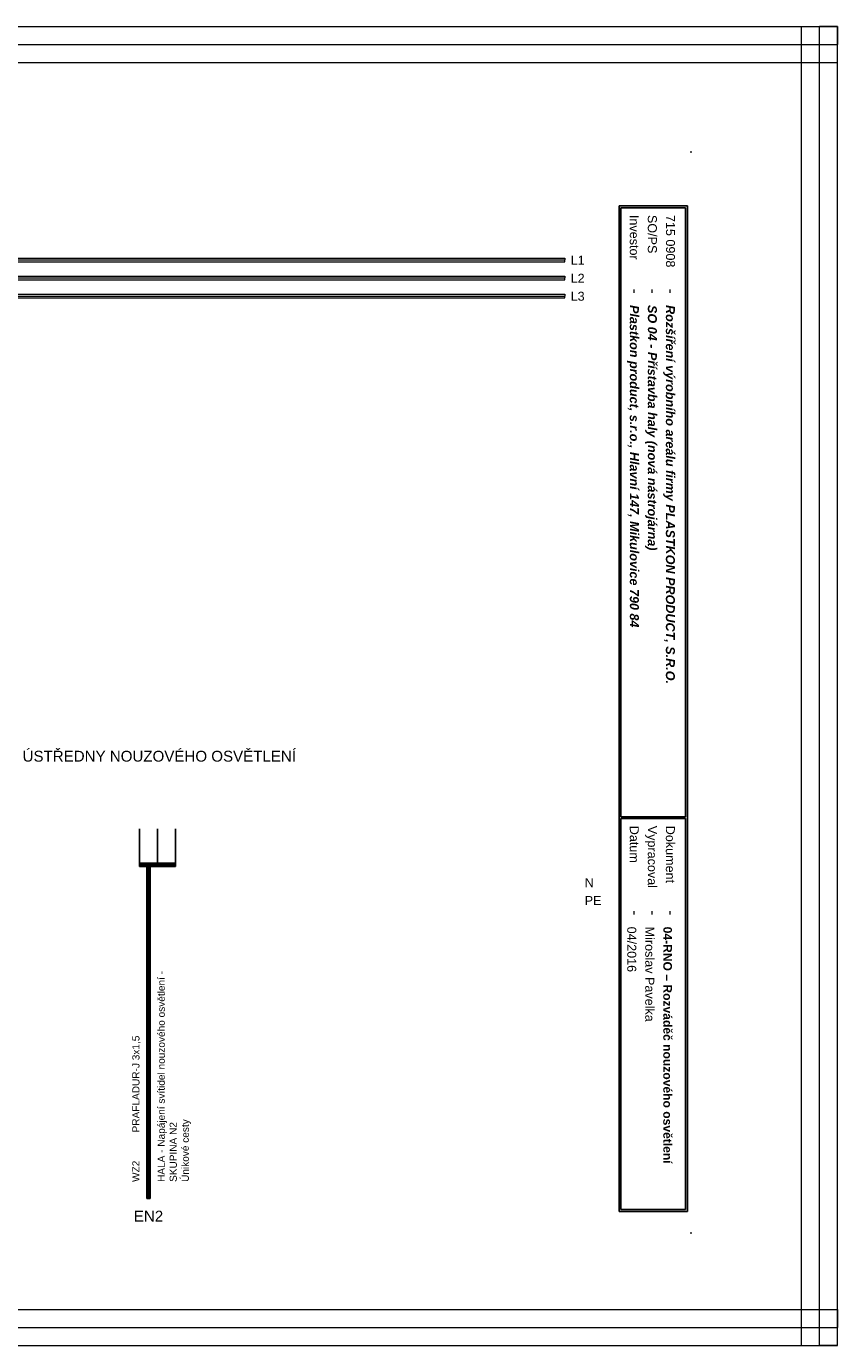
# Model space of a CAD drawing. Extents: x -1152 to 439, y -4939 to -4246.
# Tile 5 of 5: x 214 to 439, y -4939 to -4573. Entities that reach past the tile are written whole.
import ezdxf
from ezdxf.enums import TextEntityAlignment as Align

# ---------------------------------------------------------------- set-up
doc = ezdxf.new("R2010")
doc.units = 0
doc.header["$MEASUREMENT"] = 0
for name, color, linetype in [('1-KRESBA', 7, 'Continuous'), ('__Bílá', 7, 'Continuous'), ('__Oranžová', 30, 'Continuous'), ('__Rudá 010', 10, 'Continuous'), ('__Vínová 220', 220, 'Continuous'), ('__Zelená', 3, 'Continuous')]:
    doc.layers.add(name, color=color, linetype=linetype)
doc.styles.add('Arial', font='arial.ttf')
doc.styles.add('GENERATED_STYLE_1', font='arial.ttf')

msp = doc.modelspace()

# ---------------------------------------------------------------- linework, layer by layer
at = {"layer": '1-KRESBA'}
for p, q in [((245.15, -4795.96), (245.15, -4805.96)), ((250.15, -4795.96), (250.15, -4805.96)), ((255.15, -4795.96), (255.15, -4805.96)), ((245.15, -4805.46), (245.15, -4805.96)), ((245.15, -4805.46), (255.15, -4805.46)), ((245.15, -4806.46), (245.15, -4805.96)), ((245.15, -4805.96), (255.15, -4805.96)), ((245.15, -4806.46), (255.15, -4806.46)), ((247.15, -4898.55), (247.15, -4805.46)), ((247.15, -4805.46), (247.65, -4805.46)), ((247.65, -4898.55), (247.65, -4805.46)), ((248.15, -4805.46), (247.65, -4805.46)), ((248.15, -4898.55), (248.15, -4805.46)), ((255.15, -4805.46), (255.15, -4805.96)), ((255.15, -4806.46), (255.15, -4805.96)), ((247.15, -4898.55), (247.65, -4898.55)), ((248.15, -4898.55), (247.65, -4898.55))]:
    msp.add_line(p, q, dxfattribs=at)
at = {"layer": '__Bílá'}
for p, q in [((397.27, -4623.12), (378.27, -4623.12)), ((378.27, -4623.12), (378.27, -4902.12)), ((397.27, -4623.12), (397.27, -4902.12)), ((396.77, -4623.62), (378.77, -4623.62)), ((378.77, -4623.62), (378.77, -4792.62)), ((396.77, -4623.62), (396.77, -4792.62)), ((396.77, -4792.62), (378.77, -4792.62)), ((396.77, -4793.12), (378.77, -4793.12)), ((378.77, -4793.12), (378.77, -4901.62)), ((396.77, -4793.12), (396.77, -4901.62)), ((378.77, -4901.62), (396.77, -4901.62)), ((378.27, -4902.12), (397.27, -4902.12))]:
    msp.add_line(p, q, dxfattribs=at)
for p in [(398.27, -4608.12), (398.27, -4908.12)]:
    msp.add_point(p, dxfattribs=at)
at = {"layer": '__Oranžová', "lineweight": 0}
for p, q in [((8.27, -4637.62), (363.27, -4637.62)), ((8.27, -4638.12), (363.27, -4638.12)), ((363.27, -4637.62), (363.27, -4638.12)), ((363.27, -4638.62), (363.27, -4638.12)), ((8.27, -4638.62), (363.27, -4638.62)), ((8.27, -4642.62), (363.27, -4642.62)), ((8.27, -4643.12), (363.27, -4643.12)), ((8.27, -4643.62), (363.27, -4643.62)), ((363.27, -4642.62), (363.27, -4643.12)), ((363.27, -4643.62), (363.27, -4643.12)), ((8.27, -4647.62), (363.27, -4647.62)), ((8.27, -4648.12), (363.27, -4648.12)), ((8.27, -4648.62), (363.27, -4648.62)), ((363.27, -4647.62), (363.27, -4648.12)), ((363.27, -4648.62), (363.27, -4648.12))]:
    msp.add_line(p, q, dxfattribs=at)
at = {"layer": '__Vínová 220', "lineweight": 0}
for p, q in [((-57.45, -4573.3), (438.96, -4573.3)), ((428.96, -4939.38), (428.96, -4573.3)), ((428.96, -4573.3), (433.96, -4573.3)), ((433.96, -4939.38), (433.96, -4573.3)), ((438.96, -4573.3), (433.96, -4573.3)), ((438.96, -4573.3), (438.96, -4578.3)), ((438.96, -4939.38), (438.96, -4573.3)), ((-57.45, -4578.3), (438.96, -4578.3)), ((438.96, -4583.3), (438.96, -4578.3)), ((-57.45, -4583.3), (438.96, -4583.3)), ((-57.45, -4929.38), (438.96, -4929.38)), ((438.96, -4929.38), (438.96, -4934.38)), ((-57.45, -4934.38), (438.96, -4934.38)), ((438.96, -4939.38), (438.96, -4934.38)), ((-57.45, -4939.38), (438.96, -4939.38)), ((428.96, -4939.38), (433.96, -4939.38)), ((438.96, -4939.38), (433.96, -4939.38))]:
    msp.add_line(p, q, dxfattribs=at)

# ---------------------------------------------------------------- texts
at = {"layer": '__Bílá', "style": 'Arial'}
for s, height, p in [('Investor', 2.5, (381.27, -4625.62)), ('SO/PS', 2.5, (386.27, -4625.62)), ('-', 3, (381.27, -4646.12)), ('-', 3, (386.27, -4646.12)), ('-', 3, (391.27, -4646.12)), ('Datum', 2.5, (381.27, -4795.12)), ('Vypracoval', 2.5, (386.27, -4795.12)), ('Dokument', 2.5, (391.27, -4795.12)), ('-', 3, (381.27, -4818.62)), ('-', 3, (386.27, -4818.62)), ('-', 3, (391.27, -4818.62))]:
    msp.add_text(s, height=height, rotation=270, dxfattribs=at).set_placement(p)
at = {"layer": '__Oranžová', "lineweight": 0, "style": 'Arial'}
for s, p in [('L1', (364.84, -4639.43)), ('L2', (364.84, -4644.43)), ('L3', (364.84, -4649.43))]:
    msp.add_text(s, height=2.5, dxfattribs=at).set_placement(p)
at = {"layer": '__Rudá 010', "style": 'GENERATED_STYLE_1'}
msp.add_text('PŘIPOJIT NA VÝSTUPY Z ÚSTŘEDNY NOUZOVÉHO OSVĚTLENÍ', height=3, dxfattribs=at).set_placement((288.6, -4777.32), align=Align.RIGHT)
at = {"layer": '__Rudá 010', "style": 'Arial'}
for s, p in [('PRAFLADUR-J 3x1,5', (245.15, -4880.22)), ('WZ2', (245.15, -4893.96))]:
    msp.add_text(s, height=2, rotation=90, dxfattribs=at).set_placement(p)
at = {"layer": '__Rudá 010', "style": 'GENERATED_STYLE_1'}
msp.add_text('EN2', height=3, dxfattribs=at).set_placement((247.65, -4904.94), align=Align.CENTER)
at = {"layer": '__Rudá 010', "insert": (250.18, -4893.96), "char_height": 2, "width": 62.8406, "attachment_point": 1, "rotation": 90, "style": 'Arial'}
msp.add_mtext('HALA - Napájení svítidel nouzového osvětlení - SKUPINA N2\\PÚnikové cesty', dxfattribs=at)
at = {"layer": '__Vínová 220', "char_height": 2.5, "attachment_point": 7, "rotation": 270, "style": 'Arial'}
for s, insert in [('715 0908\\P', (391.27, -4625.62)), ('{\\fArial|b1|i1|c238|p34;Plastkon product, s.r.o., Hlavní 147, Mikulovice 790 84}', (380.52, -4650.62)), ('{\\fArial|b1|i1|c238|p34;SO 04 - Přístavba haly (nová nástrojárna)}', (385.52, -4650.62)), ('{\\fArial|b1|i1|c238|p34;Rozšíření výrobního areálu firmy PLASTKON PRODUCT, S.R.O.}', (390.52, -4650.62)), ('04/2016\\P', (380.52, -4823.12)), ('Miroslav Pavelka', (385.52, -4823.12)), ('{\\fArial|b1|i0|c238|p34;\\H0.96x;04-RNO – Rozváděč nouzového osvětlení}', (390.52, -4823.12))]:
    msp.add_mtext(s, dxfattribs=dict(at, insert=insert))
at = {"layer": '__Zelená', "color": 4, "linetype": 'Continuous', "style": 'Arial'}
msp.add_text('N', height=2.5, dxfattribs=at).set_placement((368.74, -4812.17))
at = {"layer": '__Zelená', "linetype": 'Continuous', "style": 'Arial'}
msp.add_text('PE', height=2.5, dxfattribs=at).set_placement((368.74, -4817.12))

doc.saveas('drawing.dxf')
